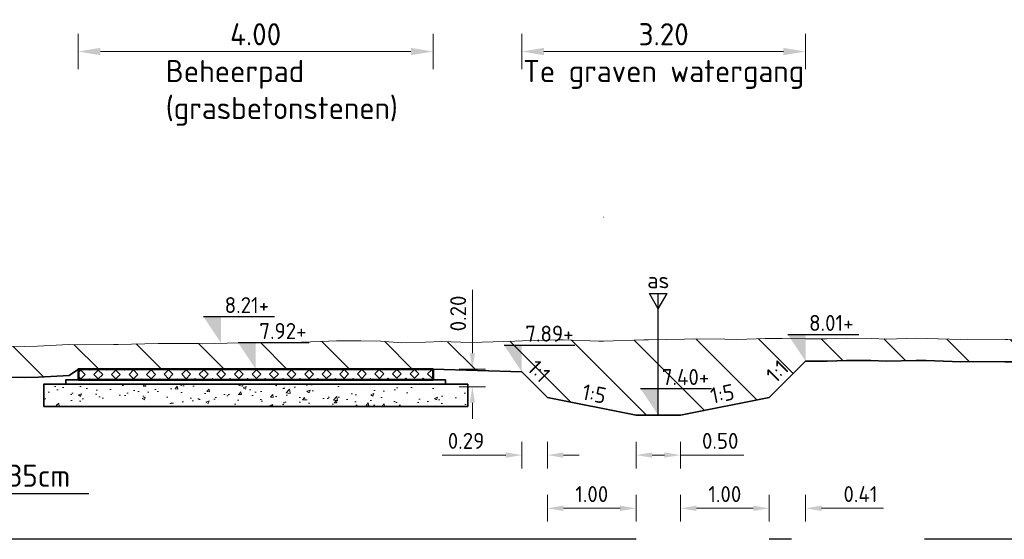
# Model space of a CAD drawing. Header units: metres. Extents: x 199581 to 207779, y 462378 to 466293.
# Tile 74 of 134: x 207310.96 to 207322.06, y 466021.59 to 466027.45. Entities that reach past the tile are written whole.
import ezdxf
from ezdxf import colors
from ezdxf.entities.mleader import LeaderData, LeaderLine
from ezdxf.enums import TextEntityAlignment as Align
from ezdxf.math import Vec2, Vec3

# ---------------------------------------------------------------- set-up
doc = ezdxf.new("R2010")
doc.units = ezdxf.units.M
doc.linetypes.add('AL-NAP_LIJN', pattern=[15.25, 12, -1.5, 0.25, -1.5])
doc.layers.get('0').update_dxf_attribs({"lineweight": 25})
for name, color, linetype, lineweight in [('B-WE-GR-MAAIVELD-G-GRIJS', 253, 'GW-MAAIVELD', 13), ('B-WE-GW-MAAIVELD-GD', 93, 'Continuous', 18), ('N-WA-VH-VERHARDING_FUNDERING-AD', 252, 'Continuous', 18), ('N-WA-VH-VERHARDING_FUNDERING_GRANULAAT_MENG-GD', 251, 'Continuous', 35), ('N-WA-VH-VERHARDING_FUNDERING_ZAND-GD', 251, 'Continuous', 35), ('N-WE-AM-AS-SD', 10, 'Continuous', 25), ('N-WE-GW-MAAIVELD-GD', 90, 'GW-MAAIVELD', 35), ('N-WE-GW-ONTGRAVING-WERK-AD', 253, 'Continuous', 18), ('N-WE-VH-VERHARDING_GRASBETONSTEEN-GD', 7, 'Continuous', 50), ('X-XX-AL-M', 7, 'Continuous', 18), ('X-XX-AL-NAP-GD', 253, 'AL-NAP_LIJN', 25), ('X-XX-AL-PEILMAAT-BEST-SD', 251, 'Continuous', 25), ('X-XX-AL-PEILMAAT-SD', 7, 'Continuous', 25), ('X-XX-AL-REFERENTIE-T25', 7, 'Continuous', 25), ('X-XX-AL-T18', 10, 'Continuous', 18)]:
    doc.layers.add(name, color=color, linetype=linetype, lineweight=lineweight)
doc.layers.add('N-WE-VH-VERHARDING_GRASBETONSTEEN-AD', color=72, linetype='Continuous', lineweight=18, transparency=0.3)
doc.styles.add('NLCS-ISO', font='NLCS-ISO.ttf')
doc.styles.add('NLCS-ISO-M100-T18', font='NLCS-ISO.ttf', dxfattribs={"height": 0.18})
doc.styles.add('NLCS-ISO-M100-T25', font='NLCS-ISO.ttf', dxfattribs={"height": 0.25})
doc.styles.add('NLCS-ISO-M50-T18', font='isocpeur.ttf', dxfattribs={"height": 0.09})
doc.linetypes.add('GW-MAAIVELD', pattern='A,12,[40,NLCS.SHX,S=1,R=0,X=0,Y=-0.5],12', length=24)
doc.dimstyles.new('NLCS-M100-T18-PIJL_L2_H1', dxfattribs={"dimscale": 0.1, "dimtxt": 2.5, "dimasz": 1.8, "dimexe": 2, "dimexo": 2, "dimgap": 0.7, "dimtad": 1, "dimzin": 0, "dimdsep": 46, "dimtxsty": 'NLCS-ISO-M100-T18', "dimcen": 0, "dimdle": 2, "dimclrd": 256, "dimclre": 256, "dimclrt": 10, "dimadec": 1, "dimazin": 0, "dimtfac": 1, "dimtdec": 3, "dimtofl": 0, "dimtmove": 0, "dimatfit": 3, "dimfxl": 2, "dimfxlon": 1, "dimtfillclr": 256, "dimtolj": 1, "dimtzin": 0, "dimlwd": -1, "dimlwe": -1, "dimarcsym": 0})
doc.dimstyles.new('NLCS-M100-T25-PIJL_L2_H1', dxfattribs={"dimscale": 0.1, "dimtxt": 2.5, "dimasz": 2.5, "dimexe": 2, "dimexo": 2, "dimgap": 0.7, "dimtad": 1, "dimzin": 0, "dimdsep": 46, "dimtxsty": 'NLCS-ISO-M100-T25', "dimcen": 0, "dimdle": 2, "dimclrd": 256, "dimclre": 256, "dimclrt": 256, "dimadec": 1, "dimazin": 0, "dimtfac": 1, "dimtdec": 3, "dimtofl": 0, "dimtmove": 0, "dimatfit": 3, "dimfxl": 2, "dimfxlon": 1, "dimtfillclr": 256, "dimtolj": 1, "dimtzin": 0, "dimlwd": -1, "dimlwe": -1, "dimarcsym": 0})

# ---------------------------------------------------------------- blocks, each defined once
blk = doc.blocks.new('SAM-AS-D')
for p, q in [((0, 3), (-0.25, 3.433)), ((0.25, 3.433), (-0.25, 3.433)), ((0, 0), (0, 3.433)), ((0, 3), (0.25, 3.433))]:
    blk.add_line(p, q)
blk = doc.blocks.new('SAL-PEILMAAT_INFRACAD_H01-SOD')
blk.add_line((-2, 3), (6, 3))
blk.add_solid([(-2, 3), (0, 3), (0, 0)])
at = {"style": 'NLCS-ISO'}
blk.add_attdef('...', (0.4, 3.4), '', height=1.8, dxfattribs=at)
blk = doc.blocks.new('*D132')
at = {"layer": 'X-XX-AL-M', "transparency": 16777216}
for p, q in [((207317.911, 466022.69), (207317.911, 466022.39)), ((207318.411, 466022.69), (207318.411, 466022.39)), ((207318.091, 466022.54), (207318.231, 466022.54)), ((207318.411, 466022.54), (207319.127, 466022.54))]:
    blk.add_line(p, q, dxfattribs=at)
for points in [[(207318.091, 466022.57), (207318.091, 466022.51), (207317.911, 466022.54)], [(207318.231, 466022.57), (207318.231, 466022.51), (207318.411, 466022.54)]]:
    blk.add_solid(points, dxfattribs=at)
at = {"layer": 'X-XX-AL-M', "transparency": 16777216, "insert": (207318.859, 466022.7), "char_height": 0.18, "attachment_point": 5, "style": 'NLCS-ISO-M100-T18'}
blk.add_mtext('\\A1;0.50', dxfattribs=at)
blk = doc.blocks.new('*D134')
at = {"layer": 'X-XX-AL-M', "transparency": 16777216}
for p, q in [((207316.911, 466022.09), (207316.911, 466021.79)), ((207317.911, 466022.09), (207317.911, 466021.79)), ((207317.731, 466021.94), (207317.091, 466021.94))]:
    blk.add_line(p, q, dxfattribs=at)
for points in [[(207317.091, 466021.97), (207317.091, 466021.91), (207316.911, 466021.94)], [(207317.731, 466021.97), (207317.731, 466021.91), (207317.911, 466021.94)]]:
    blk.add_solid(points, dxfattribs=at)
at = {"layer": 'X-XX-AL-M', "transparency": 16777216, "insert": (207317.411, 466022.1), "char_height": 0.18, "attachment_point": 5, "style": 'NLCS-ISO-M100-T18'}
blk.add_mtext('\\A1;1.00', dxfattribs=at)
blk = doc.blocks.new('*D133')
at = {"layer": 'X-XX-AL-M', "transparency": 16777216}
for p, q in [((207318.411, 466022.09), (207318.411, 466021.79)), ((207319.411, 466022.09), (207319.411, 466021.79)), ((207318.591, 466021.94), (207319.231, 466021.94))]:
    blk.add_line(p, q, dxfattribs=at)
for points in [[(207318.591, 466021.97), (207318.591, 466021.91), (207318.411, 466021.94)], [(207319.231, 466021.97), (207319.231, 466021.91), (207319.411, 466021.94)]]:
    blk.add_solid(points, dxfattribs=at)
at = {"layer": 'X-XX-AL-M', "transparency": 16777216, "insert": (207318.911, 466022.1), "char_height": 0.18, "attachment_point": 5, "style": 'NLCS-ISO-M100-T18'}
blk.add_mtext('\\A1;1.00', dxfattribs=at)
blk = doc.blocks.new('*D135')
at = {"layer": 'X-XX-AL-M', "transparency": 16777216}
for p, q in [((207316.622, 466022.69), (207316.622, 466022.39)), ((207316.911, 466022.69), (207316.911, 466022.39)), ((207316.442, 466022.54), (207315.726, 466022.54)), ((207317.091, 466022.54), (207317.271, 466022.54))]:
    blk.add_line(p, q, dxfattribs=at)
for points in [[(207316.442, 466022.57), (207316.442, 466022.51), (207316.622, 466022.54)], [(207317.091, 466022.57), (207317.091, 466022.51), (207316.911, 466022.54)]]:
    blk.add_solid(points, dxfattribs=at)
at = {"layer": 'X-XX-AL-M', "transparency": 16777216, "insert": (207315.994, 466022.7), "char_height": 0.18, "attachment_point": 5, "style": 'NLCS-ISO-M100-T18'}
blk.add_mtext('\\A1;0.29', dxfattribs=at)
blk = doc.blocks.new('*D136')
at = {"layer": 'X-XX-AL-M', "transparency": 16777216}
for p, q in [((207319.411, 466022.09), (207319.411, 466021.79)), ((207319.821, 466022.09), (207319.821, 466021.79)), ((207319.231, 466021.94), (207319.051, 466021.94)), ((207320.001, 466021.94), (207320.699, 466021.94))]:
    blk.add_line(p, q, dxfattribs=at)
for points in [[(207319.231, 466021.97), (207319.231, 466021.91), (207319.411, 466021.94)], [(207320.001, 466021.97), (207320.001, 466021.91), (207319.821, 466021.94)]]:
    blk.add_solid(points, dxfattribs=at)
at = {"layer": 'X-XX-AL-M', "transparency": 16777216, "insert": (207320.44, 466022.1), "char_height": 0.18, "attachment_point": 5, "style": 'NLCS-ISO-M100-T18'}
blk.add_mtext('\\A1;0.41', dxfattribs=at)
blk = doc.blocks.new('*D207')
at = {"layer": 'X-XX-AL-M', "transparency": 16777216}
for p, q in [((207311.622, 466026.89), (207311.622, 466027.29)), ((207315.622, 466026.89), (207315.622, 466027.29)), ((207311.872, 466027.09), (207315.372, 466027.09))]:
    blk.add_line(p, q, dxfattribs=at)
for points in [[(207311.872, 466027.132), (207311.872, 466027.049), (207311.622, 466027.09)], [(207315.372, 466027.132), (207315.372, 466027.049), (207315.622, 466027.09)]]:
    blk.add_solid(points, dxfattribs=at)
at = {"layer": 'X-XX-AL-M', "transparency": 16777216, "insert": (207313.622, 466027.285), "char_height": 0.25, "attachment_point": 5, "style": 'NLCS-ISO-M100-T25'}
blk.add_mtext('\\A1;4.00', dxfattribs=at)
blk = doc.blocks.new('*D225')
at = {"layer": 'X-XX-AL-M', "transparency": 16777216}
for p, q in [((207316.065, 466023.689), (207316.065, 466024.405)), ((207315.915, 466023.509), (207316.215, 466023.509)), ((207316.215, 466023.31), (207315.915, 466023.31)), ((207316.065, 466023.13), (207316.065, 466022.95))]:
    blk.add_line(p, q, dxfattribs=at)
for points in [[(207316.035, 466023.689), (207316.095, 466023.689), (207316.065, 466023.509)], [(207316.035, 466023.13), (207316.095, 466023.13), (207316.065, 466023.31)]]:
    blk.add_solid(points, dxfattribs=at)
at = {"layer": 'X-XX-AL-M', "transparency": 16777216, "insert": (207315.905, 466024.137), "char_height": 0.18, "attachment_point": 5, "rotation": 90, "style": 'NLCS-ISO-M100-T18'}
blk.add_mtext('\\A1;0.20', dxfattribs=at)
blk = doc.blocks.new('*D410')
at = {"layer": 'X-XX-AL-M', "transparency": 16777216}
for p, q in [((207316.622, 466026.89), (207316.622, 466027.29)), ((207319.821, 466026.89), (207319.821, 466027.29)), ((207316.872, 466027.09), (207319.571, 466027.09))]:
    blk.add_line(p, q, dxfattribs=at)
for points in [[(207316.872, 466027.132), (207316.872, 466027.049), (207316.622, 466027.09)], [(207319.571, 466027.132), (207319.571, 466027.049), (207319.821, 466027.09)]]:
    blk.add_solid(points, dxfattribs=at)
at = {"layer": 'X-XX-AL-M', "transparency": 16777216, "insert": (207318.222, 466027.285), "char_height": 0.25, "attachment_point": 5, "style": 'NLCS-ISO-M100-T25'}
blk.add_mtext('\\A1;3.20', dxfattribs=at)

msp = doc.modelspace()

# ---------------------------------------------------------------- hatches: boundary and pattern name
at = {"layer": 'N-WA-VH-VERHARDING_FUNDERING-AD'}
h = msp.add_hatch(dxfattribs=at)
h.set_pattern_fill('AVH-FUNDERING_GRANULAAT_MENG_01', color=256, scale=0.05, pattern_type=2)
h.set_pattern_definition([(50, (207313.43172, 466023.22433), (0.35863, -0.031376), [0.0375, -0.4125]), (355, (207313.43172, 466023.22433), (-0.069376, 0.376096), [0.03, -0.33]), (100.451, (207313.4616, 466023.22172), (0.289255, 0.34472), [0.03187, -0.35057]), (46.184, (207313.43172, 466023.32433), (0.53362, -0.08276), [0.05625, -0.61875]), (96.636, (207313.4762, 466023.31744), (0.46733, 0.48706), [0.047805, -0.52586]), (351.184, (207313.4317, 466023.32433), (0.46733, 0.48706), [0.045, -0.495]), (21, (207313.48172, 466023.29933), (0.298454, -0.20131), [0.0375, -0.4125]), (326, (207313.48172, 466023.29933), (0.12166, 0.362575), [0.03, -0.33]), (71.451, (207313.5066, 466023.28256), (0.42011, 0.161265), [0.03187, -0.35057]), (37.5, (207313.43172, 466023.22433), (0.00608, 0.166447), [0, -0.326, 0, -0.335, 0, -0.33125]), (7.5, (207313.43172, 466023.22433), (0.131535, 0.197206), [0, -0.191, 0, -0.3185, 0, -0.12625]), (327.5, (207313.32022, 466023.22433), (0.266911, -0.0112774), [0, -0.125, 0, -0.39, 0, -0.5175]), (317.5, (207313.27022, 466023.22433), (0.291593, 0.050052), [0, -0.1625, 0, -0.259, 0, -0.3675])])
h.paths.add_polyline_path([(207311.234, 466023.339), (207311.234, 466023.089), (207316.014, 466023.089), (207316.014, 466023.339)])
at = {"layer": 'N-WE-GW-ONTGRAVING-WERK-AD'}
h = msp.add_hatch(dxfattribs=at)
h.set_pattern_fill('AGW-WERK_ONTGRAVEN-SO', color=256, scale=0.1, pattern_type=2)
h.set_pattern_definition([(135, (0, 0), (-0.3535533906, -0.3535533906), [])])
h.paths.add_polyline_path([(207319.821, 466023.6), (207320.066, 466023.6), (207320.281, 466023.607), (207320.558, 466023.605), (207320.732, 466023.598), (207321.068, 466023.608), (207321.182, 466023.605), (207321.573, 466023.593), (207321.652, 466023.597), (207322.068, 466023.593), (207322.097, 466023.593), (207322.378, 466023.59), (207322.559, 466023.588), (207322.582, 466023.589), (207323.019, 466023.603), (207323.081, 466023.604), (207323.47, 466023.609), (207323.58, 466023.609), (207323.923, 466023.608), (207324.084, 466023.607), (207324.383, 466023.611), (207324.59, 466023.614), (207324.84, 466023.619), (207325.091, 466023.622), (207325.293, 466023.624), (207325.594, 466023.625), (207325.753, 466023.629), (207326.098, 466023.636), (207326.205, 466023.639), (207326.592, 466023.635), (207326.656, 466023.633), (207327.101, 466023.633), (207327.12, 466023.633), (207327.278, 466023.637), (207327.599, 466023.647), (207327.625, 466023.646), (207328.105, 466023.612), (207328.495, 466023.642), (207328.615, 466023.646), (207328.944, 466023.657), (207329.11, 466023.66), (207329.394, 466023.658), (207329.611, 466023.66), (207329.85, 466023.658), (207330.121, 466023.662), (207330.313, 466023.668), (207330.625, 466023.679), (207330.763, 466023.683), (207331.115, 466023.678), (207331.207, 466023.676), (207331.617, 466023.656), (207331.678, 466023.657), (207332.13, 466023.673), (207332.163, 466023.673), (207332.591, 466023.674), (207332.629, 466023.676), (207333.029, 466023.66), (207333.128, 466023.655), (207333.161, 466023.657), (207333.161, 466023.907), (207333.13, 466023.906), (207333.04, 466023.91), (207332.628, 466023.927), (207332.584, 466023.924), (207332.162, 466023.923), (207332.125, 466023.923), (207331.673, 466023.907), (207331.622, 466023.907), (207331.217, 466023.925), (207331.12, 466023.928), (207330.761, 466023.933), (207330.617, 466023.929), (207330.305, 466023.918), (207330.114, 466023.912), (207329.849, 466023.908), (207329.612, 466023.91), (207329.394, 466023.908), (207329.109, 466023.91), (207328.938, 466023.907), (207328.606, 466023.895), (207328.482, 466023.892), (207328.104, 466023.862), (207327.639, 466023.895), (207327.601, 466023.897), (207327.57, 466023.896), (207327.271, 466023.887), (207327.104, 466023.883), (207326.659, 466023.883), (207326.596, 466023.885), (207326.203, 466023.889), (207326.093, 466023.886), (207325.747, 466023.879), (207325.591, 466023.875), (207325.292, 466023.874), (207325.088, 466023.872), (207324.836, 466023.869), (207324.585, 466023.864), (207324.38, 466023.861), (207324.083, 466023.857), (207323.924, 466023.858), (207323.58, 466023.859), (207323.468, 466023.859), (207323.078, 466023.854), (207323.013, 466023.853), (207322.559, 466023.838), (207322.381, 466023.84), (207322.101, 466023.843), (207322.072, 466023.843), (207321.645, 466023.847), (207321.57, 466023.843), (207321.189, 466023.855), (207321.067, 466023.858), (207320.734, 466023.848), (207320.564, 466023.855), (207320.278, 466023.857), (207320.062, 466023.85), (207319.822, 466023.85), (207319.559, 466023.856), (207319.366, 466023.853), (207319.056, 466023.845), (207318.91, 466023.846), (207318.554, 466023.85), (207318.455, 466023.847), (207318.051, 466023.841), (207317.999, 466023.841), (207317.543, 466023.824), (207317.49, 466023.825), (207317.087, 466023.838), (207317.046, 466023.839), (207316.632, 466023.829), (207316.543, 466023.826), (207316.176, 466023.814), (207316.041, 466023.811), (207315.72, 466023.82), (207315.538, 466023.812), (207315.264, 466023.806), (207315.035, 466023.823), (207314.808, 466023.827), (207314.533, 466023.828), (207314.353, 466023.822), (207314.03, 466023.809), (207313.897, 466023.808), (207313.527, 466023.808), (207313.441, 466023.806), (207313.025, 466023.796), (207312.985, 466023.797), (207312.6, 466023.798), (207312.522, 466023.798), (207312.074, 466023.788), (207312.02, 466023.785), (207311.618, 466023.784), (207311.517, 466023.786), (207311.162, 466023.767), (207311.014, 466023.764), (207310.706, 466023.769), (207310.512, 466023.767), (207310.25, 466023.767), (207310.009, 466023.768), (207309.795, 466023.769), (207309.506, 466023.755), (207309.339, 466023.748), (207309.004, 466023.731), (207308.883, 466023.727), (207308.501, 466023.72), (207308.427, 466023.716), (207307.998, 466023.709), (207307.972, 466023.709), (207307.709, 466023.71), (207307.516, 466023.712), (207307.496, 466023.712), (207307.06, 466023.662), (207306.993, 466023.659), (207306.604, 466023.627), (207306.491, 466023.613), (207306.156, 466023.612), (207303.851, 466023.44), (207303.727, 466023.362), (207307.52, 466023.362), (207307.707, 466023.36), (207307.966, 466023.359), (207307.997, 466023.359), (207308.439, 466023.366), (207308.513, 466023.37), (207308.892, 466023.378), (207309.018, 466023.382), (207309.354, 466023.399), (207309.522, 466023.405), (207309.802, 466023.419), (207310.007, 466023.418), (207310.25, 466023.417), (207310.514, 466023.417), (207310.705, 466023.419), (207311.015, 466023.414), (207311.175, 466023.417), (207311.522, 466023.436), (207311.625, 466023.509), (207315.622, 466023.509), (207316.622, 466023.479), (207316.911, 466023.19), (207317.911, 466022.99), (207318.411, 466022.99), (207319.411, 466023.19)])
at = {"layer": 'N-WE-VH-VERHARDING_GRASBETONSTEEN-AD'}
h = msp.add_hatch(dxfattribs=at)
h.set_pattern_fill('AVH-GRASBETONSTEEN_02', color=256, scale=0.1, angle=0.1022, pattern_type=2)
h.set_pattern_definition([(45.102249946, (-5837.82837, 3302.5016), (-0.099171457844, 0.09881812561), [0.07, -0.07]), (135.102249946, (-5837.82837, 3302.5016), (-0.09881812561, -0.099171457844), [0.07, -0.07]), (45.102249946, (-5837.87795, 3302.551), (-0.099171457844, 0.09881812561), [0.07, -0.07]), (135.102249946, (-5837.77896, 3302.55118), (-0.09881812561, -0.099171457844), [0.07, -0.07])])
h.paths.add_polyline_path([(207315.622, 466023.509), (207315.622, 466023.389), (207311.625, 466023.389), (207311.625, 466023.509)])

# ---------------------------------------------------------------- linework, layer by layer
at = {"layer": 'B-WE-GR-MAAIVELD-G-GRIJS'}
msp.add_line((207312.522, 466023.798), (207312.529, 466023.798), dxfattribs=at)
at = {"layer": 'B-WE-GR-MAAIVELD-G-GRIJS', "flags": 128}
msp.add_lwpolyline([(207298.161, 466023.659), (207299.294, 466022.656), (207299.529, 466022.483), (207302.306, 466022.47), (207303.851, 466023.44), (207306.156, 466023.612), (207306.491, 466023.613), (207306.604, 466023.627), (207306.993, 466023.659), (207307.06, 466023.662), (207307.496, 466023.712), (207307.516, 466023.712), (207307.709, 466023.71), (207307.972, 466023.709), (207307.998, 466023.709), (207308.427, 466023.716), (207308.501, 466023.72), (207308.883, 466023.727), (207309.004, 466023.731), (207309.339, 466023.748), (207309.506, 466023.755), (207309.795, 466023.769), (207310.009, 466023.768), (207310.25, 466023.767), (207310.512, 466023.767), (207310.706, 466023.769), (207311.014, 466023.764), (207311.162, 466023.767), (207311.517, 466023.786), (207311.618, 466023.784), (207312.02, 466023.785), (207312.074, 466023.788), (207312.522, 466023.798), (207312.6, 466023.798), (207312.985, 466023.797), (207313.025, 466023.796), (207313.441, 466023.806), (207313.527, 466023.808), (207313.897, 466023.808), (207314.03, 466023.809), (207314.353, 466023.822), (207314.533, 466023.828), (207314.808, 466023.827), (207315.035, 466023.823), (207315.264, 466023.806), (207315.538, 466023.812), (207315.72, 466023.82), (207316.041, 466023.811), (207316.176, 466023.814), (207316.543, 466023.826), (207316.632, 466023.829), (207317.046, 466023.839), (207317.087, 466023.838), (207317.49, 466023.825), (207317.543, 466023.824), (207317.999, 466023.841), (207318.051, 466023.841), (207318.455, 466023.847), (207318.554, 466023.85), (207318.91, 466023.846), (207319.056, 466023.845), (207319.366, 466023.853), (207319.559, 466023.856), (207319.822, 466023.85), (207320.062, 466023.85), (207320.278, 466023.857), (207320.564, 466023.855), (207320.734, 466023.848), (207321.067, 466023.858), (207321.189, 466023.855), (207321.57, 466023.843), (207321.645, 466023.847), (207322.072, 466023.843), (207322.101, 466023.843), (207322.381, 466023.84), (207322.557, 466023.838), (207322.575, 466023.839), (207323.013, 466023.853), (207323.078, 466023.854), (207323.468, 466023.859), (207323.58, 466023.859), (207323.924, 466023.858), (207324.083, 466023.857), (207324.38, 466023.861), (207324.585, 466023.864), (207324.836, 466023.869), (207325.088, 466023.872), (207325.292, 466023.874), (207325.591, 466023.875), (207325.747, 466023.879), (207326.093, 466023.886), (207326.203, 466023.889), (207326.596, 466023.885), (207326.659, 466023.883), (207327.099, 466023.883), (207327.115, 466023.883), (207327.271, 466023.887), (207327.57, 466023.896), (207327.601, 466023.897), (207327.639, 466023.895), (207328.104, 466023.862), (207328.482, 466023.892), (207328.606, 466023.895), (207328.938, 466023.907), (207329.109, 466023.91), (207329.394, 466023.908), (207329.612, 466023.91), (207329.849, 466023.908), (207330.114, 466023.912), (207330.305, 466023.918), (207330.617, 466023.929), (207330.761, 466023.933), (207331.12, 466023.928), (207331.217, 466023.925), (207331.622, 466023.907), (207331.673, 466023.907), (207332.125, 466023.923), (207332.162, 466023.923), (207332.584, 466023.924), (207332.628, 466023.927), (207333.04, 466023.91), (207333.13, 466023.906), (207333.161, 466023.907)], dxfattribs=at)
at = {"layer": 'B-WE-GW-MAAIVELD-GD', "color": 93, "linetype": 'Continuous', "lineweight": 18}
msp.add_line((207317.543, 466025.224), (207317.549, 466025.224), dxfattribs=at)
at = {"layer": 'N-WA-VH-VERHARDING_FUNDERING_GRANULAAT_MENG-GD', "flags": 128}
msp.add_lwpolyline([(207316.014, 466023.339), (207316.014, 466023.089), (207311.234, 466023.089), (207311.234, 466023.339)], close=True, dxfattribs=at)
at = {"layer": 'N-WA-VH-VERHARDING_FUNDERING_ZAND-GD', "flags": 128}
msp.add_lwpolyline([(207315.764, 466023.389), (207315.764, 466023.339), (207311.484, 466023.339), (207311.484, 466023.389)], close=True, dxfattribs=at)
at = {"layer": 'N-WE-GW-MAAIVELD-GD', "flags": 128}
for points in [[(207319.821, 466023.6), (207320.066, 466023.6), (207320.281, 466023.607), (207320.558, 466023.605), (207320.732, 466023.598), (207321.068, 466023.608), (207321.182, 466023.605), (207321.573, 466023.593), (207321.652, 466023.597), (207322.068, 466023.593), (207322.097, 466023.593), (207322.378, 466023.59), (207322.559, 466023.588), (207322.582, 466023.589), (207323.019, 466023.603), (207323.081, 466023.604), (207323.47, 466023.609), (207323.58, 466023.609), (207323.923, 466023.608), (207324.084, 466023.607), (207324.383, 466023.611), (207324.59, 466023.614), (207324.84, 466023.619), (207325.091, 466023.622), (207325.293, 466023.624), (207325.594, 466023.625), (207325.753, 466023.629), (207326.098, 466023.636), (207326.205, 466023.639), (207326.592, 466023.635), (207326.656, 466023.633), (207327.101, 466023.633), (207327.12, 466023.633), (207327.278, 466023.637), (207327.577, 466023.646), (207327.599, 466023.647), (207327.625, 466023.646), (207328.105, 466023.612), (207328.495, 466023.642), (207328.615, 466023.646), (207328.944, 466023.657), (207329.11, 466023.66), (207329.394, 466023.658), (207329.611, 466023.66), (207329.85, 466023.658), (207330.121, 466023.662), (207330.313, 466023.668), (207330.625, 466023.679), (207330.763, 466023.683), (207331.115, 466023.678), (207331.207, 466023.676), (207331.617, 466023.656), (207331.678, 466023.657), (207332.13, 466023.673), (207332.163, 466023.673), (207332.591, 466023.674), (207332.629, 466023.676), (207333.029, 466023.66), (207333.128, 466023.655), (207333.161, 466023.657)], [(207298.161, 466023.362), (207307.52, 466023.362), (207307.707, 466023.36), (207307.966, 466023.359), (207307.997, 466023.359), (207308.439, 466023.366), (207308.513, 466023.37), (207308.892, 466023.378), (207309.018, 466023.382), (207309.354, 466023.399), (207309.522, 466023.405), (207309.802, 466023.419), (207310.007, 466023.418), (207310.25, 466023.417), (207310.514, 466023.417), (207310.705, 466023.419), (207311.015, 466023.414), (207311.175, 466023.417), (207311.522, 466023.436), (207311.625, 466023.509)], [(207315.622, 466023.509), (207316.622, 466023.479)], [(207316.622, 466023.479), (207316.911, 466023.19), (207317.911, 466022.99), (207318.411, 466022.99), (207319.411, 466023.19), (207319.821, 466023.6)]]:
    msp.add_lwpolyline(points, dxfattribs=at)
at = {"layer": 'N-WE-VH-VERHARDING_GRASBETONSTEEN-GD'}
msp.add_lwpolyline([(207315.622, 466023.509), (207315.622, 466023.389), (207311.625, 466023.389), (207311.625, 466023.509)], close=True, dxfattribs=at)
at = {"layer": 'X-XX-AL-NAP-GD', "flags": 128}
msp.add_lwpolyline([(207333.161, 466021.59), (207298.161, 466021.59)], dxfattribs=at)

# ---------------------------------------------------------------- block references
at = {"layer": 'N-WE-AM-AS-SD', "xscale": -0.4, "yscale": 0.4, "zscale": 2}
msp.add_blockref('SAM-AS-D', (207318.161, 466022.99), dxfattribs=at)
at = {"layer": 'X-XX-AL-PEILMAAT-BEST-SD', "xscale": 0.1, "yscale": 0.1, "zscale": 0.1}
msp.add_blockref('SAL-PEILMAAT_INFRACAD_H01-SOD', (207313.233, 466023.801), dxfattribs=at).add_auto_attribs({'...': '8.21+'})
at = {"layer": 'X-XX-AL-PEILMAAT-SD', "xscale": 0.1, "yscale": 0.1, "zscale": 0.1}
for p, values in [((207319.821, 466023.6), {'...': '8.01+'}), ((207313.624, 466023.509), {'...': '7.92+'}), ((207316.622, 466023.479), {'...': '7.89+'}), ((207318.161, 466022.99), {'...': '7.40+'})]:
    msp.add_blockref('SAL-PEILMAAT_INFRACAD_H01-SOD', p, dxfattribs=at).add_auto_attribs(values)

# ---------------------------------------------------------------- texts
at = {"layer": 'X-XX-AL-REFERENTIE-T25', "char_height": 0.25, "attachment_point": 1, "style": 'NLCS-ISO-M100-T25'}
for s, width, insert in [('Beheerpad\\P(grasbetonstenen)', 0.97587, (207312.609, 466026.995)), ('Te graven watergang', 3.80398, (207316.638, 466026.995))]:
    msp.add_mtext_dynamic_manual_height_columns(s, width=width, gutter_width=1.25, heights=[0], dxfattribs=dict(at, insert=insert))
at = {"layer": 'X-XX-AL-T18', "style": 'NLCS-ISO-M50-T18'}
msp.add_text('as', height=0.18, dxfattribs=at).set_placement((207318.161, 466024.367), align=Align.BOTTOM_CENTER)
at = {"layer": 'X-XX-AL-T18', "style": 'NLCS-ISO-M100-T18'}
for s, rotation, p in [('1:1', 315, (207316.715, 466023.386)), ('1:1', 45, (207319.604, 466023.383)), ('1:5', 348.6901, (207317.411, 466023.09)), ('1:5', 11.3099, (207318.911, 466023.09))]:
    msp.add_text(s, height=0.18, rotation=rotation, dxfattribs=at).set_placement(p, align=Align.BOTTOM_CENTER)

# ---------------------------------------------------------------- dimensions: what is measured, and where the dimension line sits
at = {"layer": 'X-XX-AL-M'}
for base, p1, p2, picture, middle in [((207315.622, 466027.09), (207311.622, 466023.479), (207315.622, 466023.509), '*D207', (207313.622, 466027.285)), ((207319.821, 466027.09), (207316.622, 466023.479), (207319.821, 466023.6), '*D410', (207318.222, 466027.285))]:
    dim = msp.add_linear_dim(base=base, p1=p1, p2=p2, dimstyle='NLCS-M100-T25-PIJL_L2_H1', dxfattribs=at)
    dim.commit()
    dim.dimension.update_dxf_attribs({"geometry": picture, "text_midpoint": middle})
dim = msp.add_linear_dim(base=(207316.065, 466023.509), p1=(207317.911, 466023.31), p2=(207315.622, 466023.509), angle=90, dimstyle='NLCS-M100-T18-PIJL_L2_H1', override={"dimexe": 1.5, "dimexo": 1.5, "dimclrt": 256, "dimfxl": 1.5}, dxfattribs=at)
dim.commit()
dim.dimension.update_dxf_attribs({"geometry": '*D225', "text_midpoint": (207315.905, 466024.137)})
for base, p1, p2, picture, middle in [((207319.821, 466021.94), (207319.411, 466023.19), (207319.821, 466023.6), '*D136', (207320.44, 466022.1)), ((207316.622, 466022.54), (207316.911, 466023.19), (207316.622, 466023.479), '*D135', (207315.994, 466022.7)), ((207316.911, 466021.94), (207317.911, 466022.99), (207316.911, 466023.19), '*D134', (207317.411, 466022.1)), ((207319.411, 466021.94), (207318.411, 466022.99), (207319.411, 466023.19), '*D133', (207318.911, 466022.1)), ((207318.411, 466022.54), (207317.911, 466022.99), (207318.411, 466022.99), '*D132', (207318.859, 466022.7))]:
    dim = msp.add_linear_dim(base=base, p1=p1, p2=p2, dimstyle='NLCS-M100-T18-PIJL_L2_H1', override={"dimexe": 1.5, "dimexo": 1.5, "dimclrt": 256, "dimfxl": 1.5}, dxfattribs=at)
    dim.commit()
    dim.dimension.update_dxf_attribs({"geometry": picture, "text_midpoint": middle})

# ---------------------------------------------------------------- leaders
at = {"layer": 'X-XX-AL-REFERENTIE-T25'}
ml = msp.add_multileader_mtext('Standard', dxfattribs=at)
ml.set_content('Afplaggen 35cm', color=256, style='NLCS-ISO-M100-T25')
ml.set_leader_properties(color=256, linetype='ByLayer', lineweight=-1)
ml.build(insert=Vec2(0, 0))
ml.multileader.update_dxf_attribs({"text_left_attachment_type": 5, "text_right_attachment_type": 5, "dogleg_length": 0.25, "arrow_head_size": 0.25})
ctx = ml.context
ctx.base_point, ctx.char_height, ctx.arrow_head_size, ctx.landing_gap_size, ctx.plane_origin = Vec3(207309.08, 466022.107), 0.25, 0.25, 0.09, Vec3(207307.974, 466023.524)
ctx.left_attachment, ctx.right_attachment = 5, 5
notes = []
notes.append((ctx, [(1, (1, 1, 0), (207308.83, 466022.107), (1, 0), 0.25, [(0, [(207307.974, 466023.524)], 0, [])])]))
ctx.mtext.insert, ctx.mtext.flow_direction = Vec3(207309.17, 466022.432), 5
for ctx, leaders in notes:
    for number, flags, end, landing, length, lines in leaders:
        leader = LeaderData()
        leader.index, (leader.has_last_leader_line, leader.has_dogleg_vector, leader.attachment_direction) = number, flags
        leader.last_leader_point, leader.dogleg_vector, leader.dogleg_length = Vec3(end), Vec3(landing), length
        for number, points, colour, breaks in lines:
            line = LeaderLine()
            line.index, line.vertices, line.color, line.breaks = number, Vec3.list(points), colors.encode_raw_color(colour), breaks
            leader.lines.append(line)
        ctx.leaders.append(leader)

doc.saveas('drawing.dxf')
